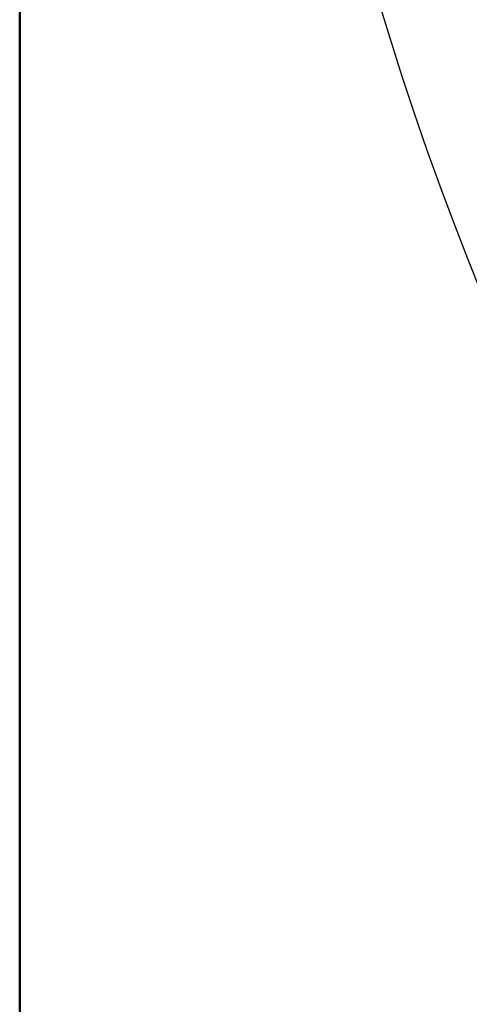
# Model space of a CAD drawing. Header units: millimetres. Extents: x -695 to 695, y -1115 to 611.
# Tile 3 of 256: x -655 to -569, y -365 to -177. Entities that reach past the tile are written whole.
import ezdxf

# ---------------------------------------------------------------- set-up
doc = ezdxf.new("R2010")
doc.units = ezdxf.units.MM
doc.layers.add('A-GENM', color=13, linetype='Continuous', lineweight=40)

# ---------------------------------------------------------------- blocks, each defined once
blk = doc.blocks.new('Nexa Toit - 700-751584-Vignette 3D')
at = {"layer": 'A-GENM'}
mesh = blk.add_polyface(dxfattribs=at)
corners = [(655, 482.5, 34), (-655, 482.5, 34), (-655, -482.5, 34), (655, -482.5, 34)]
mesh.append_faces([[corners[k] for k in face] for face in [(3, 0, 1, 2)]])
mesh = blk.add_polyface(dxfattribs=at)
corners = [(655, 482.5), (655, -482.5), (-655, -482.5), (-655, 482.5)]
mesh.append_faces([[corners[k] for k in face] for face in [(2, 3, 0, 1)]])
mesh = blk.add_polyface(dxfattribs=at)
corners = [(-655, -482.5, 34), (-655, 482.5, 34), (-655, 482.5), (-655, -482.5)]
mesh.append_faces([[corners[k] for k in face] for face in [(0, 1, 2, 3)]])

msp = doc.modelspace()

# ---------------------------------------------------------------- linework, layer by layer
at = {"color": 94, "lineweight": 30, "extrusion": (0, 0, -1)}
msp.add_circle((1.97, 1, -128.37), 609.6, dxfattribs=at)

# ---------------------------------------------------------------- block references
at = {"layer": 'A-GENM'}
msp.add_blockref('Nexa Toit - 700-751584-Vignette 3D', (0, 0, 938), dxfattribs=at)

doc.saveas('drawing.dxf')
